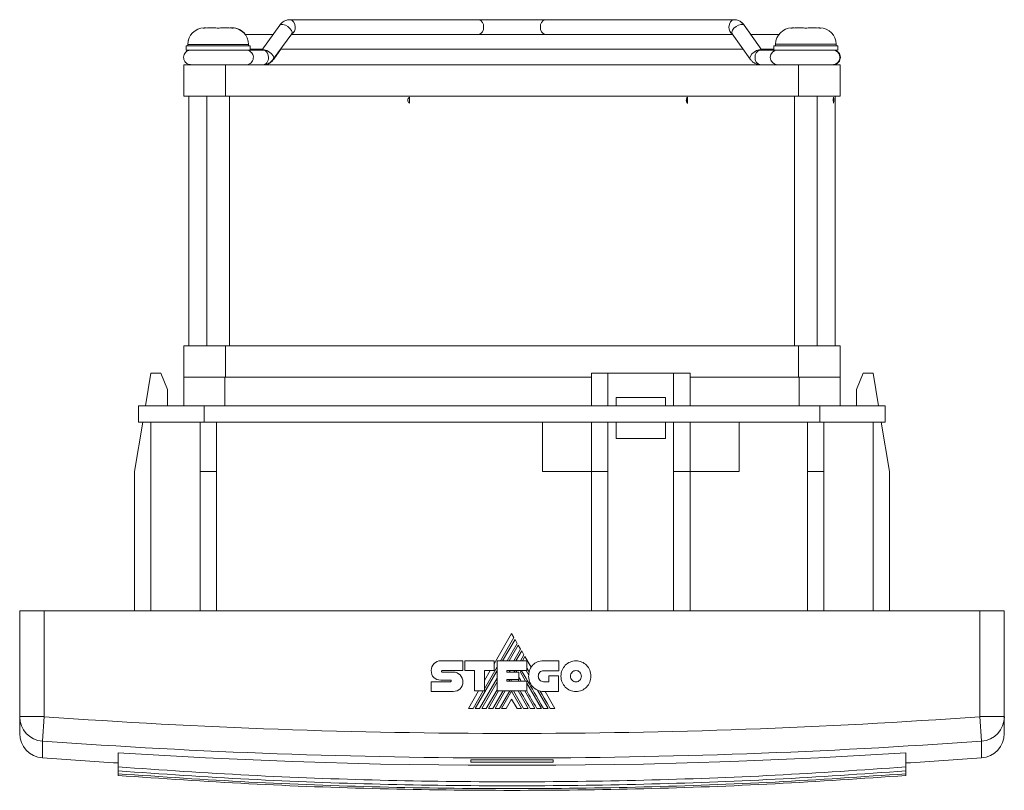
# Model space of a CAD drawing. Header units: millimetres. Extents: x 32 to 395, y 32 to 266.
# Tile 3 of 5: x 158 to 278, y 32 to 126. Entities that reach past the tile are written whole.
import ezdxf

# ---------------------------------------------------------------- set-up
doc = ezdxf.new("R2010")
doc.units = ezdxf.units.MM
doc.linetypes.add('PHANTOM', pattern=[12.7, 6.35, -1.27, 1.27, -1.27, 1.27, -1.27])
doc.layers.add('___VS___', color=7, linetype='Continuous', lineweight=15)

msp = doc.modelspace()

# ---------------------------------------------------------------- linework, layer by layer
at = {"color": 7, "linetype": 'Continuous', "lineweight": 15}
for p, q in [((189.62, 124.91), (187.44, 121.88)), ((213.83, 125.58), (190.86, 125.58)), ((222.03, 125.58), (213.83, 125.58)), ((245, 125.58), (222.03, 125.58)), ((248.38, 121.88), (246.24, 124.91)), ((247.05, 123.78), (246.24, 124.91)), ((246.26, 124.88), (246.24, 124.91)), ((180.31, 124.54), (180.52, 124.57)), ((180.42, 124.58), (180.52, 124.58)), ((180.42, 124.57), (180.52, 124.57)), ((180.81, 124.57), (180.44, 124.54)), ((180.57, 124.57), (180.52, 124.57)), ((180.57, 124.57), (180.67, 124.57)), ((180.81, 124.57), (181.82, 124.57)), ((180.82, 124.58), (181.82, 124.58)), ((181.98, 124.54), (181.82, 124.57)), ((182.41, 124.57), (182.25, 124.54)), ((182.41, 124.58), (183.42, 124.58)), ((182.41, 124.57), (183.42, 124.57)), ((183.79, 124.54), (183.42, 124.57)), ((183.56, 124.57), (183.67, 124.57)), ((183.71, 124.57), (183.67, 124.57)), ((183.71, 124.58), (183.82, 124.58)), ((183.71, 124.57), (183.93, 124.54)), ((183.71, 124.57), (183.82, 124.57)), ((183.93, 124.54), (183.95, 124.54)), ((188.83, 123.78), (185.42, 123.78)), ((188.84, 120.75), (191.09, 123.86)), ((191.03, 123.78), (191.72, 123.78)), ((244.14, 123.78), (191.72, 123.78)), ((244.14, 123.78), (244.83, 123.78)), ((244.77, 123.87), (244.75, 123.89)), ((244.77, 123.87), (246.97, 120.75)), ((250.45, 123.78), (247.05, 123.78)), ((251.93, 124.55), (252.15, 124.58)), ((252.05, 124.58), (252.15, 124.58)), ((252.44, 124.58), (252.07, 124.55)), ((252.19, 124.58), (252.15, 124.58)), ((252.19, 124.58), (252.3, 124.58)), ((252.44, 124.58), (253.45, 124.58)), ((253.61, 124.55), (253.45, 124.58)), ((254.04, 124.58), (253.88, 124.55)), ((254.04, 124.58), (255.05, 124.58)), ((255.42, 124.55), (255.05, 124.58)), ((255.19, 124.58), (255.3, 124.58)), ((255.34, 124.58), (255.3, 124.58)), ((255.34, 124.58), (255.56, 124.55)), ((255.34, 124.58), (255.45, 124.58)), ((255.56, 124.55), (255.58, 124.55)), ((178.42, 122.58), (178.42, 122.57)), ((178.42, 122.57), (178.42, 122.37)), ((185.82, 122.37), (185.82, 122.57)), ((250.05, 122.58), (250.05, 122.38)), ((257.45, 122.38), (257.45, 122.58)), ((178.22, 122.38), (178.22, 122.37)), ((178.22, 122.38), (178.42, 122.38)), ((178.22, 122.37), (178.22, 121.87)), ((178.22, 122.37), (186.02, 122.37)), ((178.22, 121.87), (186.02, 121.87)), ((186.02, 121.87), (186.02, 122.37)), ((186.02, 121.98), (187.55, 121.98)), ((187.61, 121.88), (186.02, 121.88)), ((188.89, 120.75), (189.76, 121.98)), ((189.76, 121.98), (246.13, 121.98)), ((249.85, 121.88), (248.21, 121.88)), ((248.32, 121.98), (249.85, 121.98)), ((248.42, 121.88), (248.35, 121.98)), ((249.85, 121.88), (248.42, 121.88)), ((249.85, 122.38), (249.85, 121.88)), ((249.85, 122.38), (257.65, 122.38)), ((249.85, 121.88), (257.65, 121.88)), ((257.13, 121.87), (257.65, 121.87)), ((257.65, 121.88), (257.65, 122.38)), ((257.65, 121.87), (257.65, 121.88)), ((177.93, 116.27), (177.93, 120.08)), ((177.93, 120.08), (183.01, 120.08)), ((183.01, 120.08), (183.01, 116.27)), ((183.01, 120.08), (252.86, 120.08)), ((185.62, 120.08), (187.61, 120.08)), ((252.86, 116.27), (252.86, 120.08)), ((252.86, 120.08), (257.94, 120.08)), ((257.94, 120.08), (257.94, 116.27)), ((183.01, 116.27), (177.93, 116.27)), ((178.56, 116.27), (178.56, 85.79)), ((180.74, 116.27), (180.74, 85.79)), ((252.86, 116.27), (183.01, 116.27)), ((183.49, 85.79), (183.49, 116.27)), ((205.45, 116.11), (205.45, 115.41)), ((239.34, 116.11), (239.34, 115.41)), ((252.37, 116.27), (252.37, 85.79)), ((257.94, 116.27), (252.86, 116.27)), ((255.12, 85.79), (255.12, 116.27)), ((257.12, 115.43), (257.11, 115.41)), ((257.3, 85.79), (257.3, 116.27)), ((177.93, 81.98), (177.93, 85.79)), ((177.93, 85.79), (183.01, 85.79)), ((183.01, 85.79), (183.01, 81.98)), ((183.01, 85.79), (252.86, 85.79)), ((252.86, 81.98), (252.86, 85.79)), ((252.86, 85.79), (257.94, 85.79)), ((257.94, 85.79), (257.94, 81.98)), ((173.93, 82.48), (173.26, 78.48)), ((175.13, 82.48), (173.93, 82.48)), ((175.13, 82.48), (175.93, 80.48)), ((177.94, 81.98), (177.93, 81.98)), ((177.93, 81.98), (177.93, 78.48)), ((177.94, 81.98), (182.62, 81.98)), ((183.01, 81.98), (182.62, 81.98)), ((182.93, 81.98), (182.93, 78.48)), ((183.01, 81.98), (227.63, 81.98)), ((229.63, 82.48), (227.63, 82.48)), ((227.63, 82.48), (227.63, 78.48)), ((229.63, 82.48), (229.63, 78.48)), ((237.63, 82.48), (229.63, 82.48)), ((237.63, 82.48), (237.63, 78.48)), ((239.63, 82.48), (237.63, 82.48)), ((239.63, 82.48), (239.63, 78.48)), ((239.63, 81.98), (252.86, 81.98)), ((253.24, 81.98), (252.86, 81.98)), ((252.93, 81.98), (252.93, 78.48)), ((253.24, 81.98), (257.92, 81.98)), ((257.94, 81.98), (257.92, 81.98)), ((257.93, 81.98), (257.93, 78.48)), ((260.73, 82.48), (259.93, 80.48)), ((260.73, 82.48), (261.93, 82.48)), ((261.93, 82.48), (262.6, 78.48)), ((175.93, 78.48), (175.93, 80.48)), ((259.93, 78.48), (259.93, 80.48)), ((230.63, 79.48), (236.63, 79.48)), ((230.63, 79.48), (230.63, 78.48)), ((236.63, 79.48), (236.63, 78.48)), ((172.43, 78.48), (172.43, 76.48)), ((172.43, 78.48), (180.43, 78.48)), ((180.43, 78.48), (180.43, 76.48)), ((180.43, 78.48), (255.43, 78.48)), ((255.43, 78.48), (255.43, 76.48)), ((255.43, 78.48), (263.43, 78.48)), ((263.43, 78.48), (263.43, 76.48)), ((172.93, 76.48), (171.93, 70.48)), ((172.43, 76.48), (173.93, 76.48)), ((173.93, 76.48), (173.93, 53.48)), ((175.77, 76.48), (173.93, 76.48)), ((175.77, 76.48), (180.43, 76.48)), ((179.93, 76.48), (179.93, 70.48)), ((180.43, 76.48), (255.43, 76.48)), ((181.93, 76.48), (181.93, 70.48)), ((221.63, 70.48), (221.63, 76.48)), ((227.63, 76.48), (227.63, 70.48)), ((229.63, 76.48), (229.63, 70.48)), ((230.63, 76.48), (230.63, 74.48)), ((236.63, 76.48), (236.63, 74.48)), ((237.63, 76.48), (237.63, 70.48)), ((239.63, 76.48), (239.63, 70.48)), ((245.63, 70.48), (245.63, 76.48)), ((253.93, 76.48), (253.93, 70.48)), ((255.43, 76.48), (260.09, 76.48)), ((255.93, 76.48), (255.93, 70.48)), ((261.93, 76.48), (260.09, 76.48)), ((261.93, 76.48), (263.43, 76.48)), ((261.93, 76.48), (261.93, 53.48)), ((262.93, 76.48), (263.93, 70.48)), ((230.63, 74.48), (236.63, 74.48)), ((171.93, 70.48), (171.93, 53.48)), ((181.93, 70.48), (179.93, 70.48)), ((179.93, 70.48), (179.93, 53.48)), ((181.93, 70.48), (181.93, 53.48)), ((227.63, 70.48), (221.63, 70.48)), ((229.63, 70.48), (227.63, 70.48)), ((227.63, 70.48), (227.63, 53.48)), ((229.63, 70.48), (229.63, 53.48)), ((237.63, 70.48), (239.63, 70.48)), ((237.63, 70.48), (237.63, 53.48)), ((239.63, 70.48), (239.63, 53.48)), ((239.63, 70.48), (245.63, 70.48)), ((253.93, 70.48), (255.93, 70.48)), ((253.93, 70.48), (253.93, 53.48)), ((255.93, 70.48), (255.93, 53.48)), ((263.93, 70.48), (263.93, 53.48)), ((157.93, 40.57), (157.93, 53.48)), ((157.93, 53.48), (160.93, 53.48)), ((274.93, 53.48), (160.93, 53.48)), ((160.93, 53.48), (160.93, 40.57)), ((274.93, 53.48), (277.93, 53.48)), ((274.93, 40.57), (274.93, 53.48)), ((277.93, 53.48), (277.93, 40.57)), ((217.89, 50.7), (215.76, 47.01)), ((218.17, 50.21), (217.89, 50.7)), ((216.54, 47.38), (218.17, 50.21)), ((218.3, 49.99), (216.79, 47.38)), ((217.35, 47.38), (218.58, 49.51)), ((218.7, 49.3), (217.6, 47.38)), ((218.58, 49.51), (218.3, 49.99)), ((218.98, 48.81), (218.7, 49.3)), ((218.16, 47.38), (218.98, 48.81)), ((219.11, 48.6), (218.4, 47.38)), ((218.97, 47.38), (219.39, 48.1)), ((219.39, 48.1), (219.11, 48.6)), ((209.25, 47.39), (211.93, 47.39)), ((211.93, 47.39), (211.93, 46.2)), ((212.2, 46.2), (212.2, 47.39)), ((212.2, 47.39), (215.76, 47.39)), ((215.76, 47.39), (215.76, 46.21)), ((216.12, 43.7), (216.12, 47.38)), ((216.12, 47.38), (219.75, 47.38)), ((219.51, 47.89), (219.21, 47.38)), ((220.26, 46.6), (219.51, 47.89)), ((219.75, 47.38), (219.75, 46.19)), ((221.78, 47.37), (223.64, 47.37)), ((223.64, 47.37), (223.64, 46.17)), ((209.41, 46.2), (211.93, 46.2)), ((209.42, 46.01), (210.78, 46.01)), ((213.36, 46.2), (212.2, 46.2)), ((213.36, 43.7), (213.36, 46.2)), ((213.44, 41.57), (216.12, 46.21)), ((214.57, 43.97), (216.12, 46.65)), ((215.76, 46.21), (214.57, 46.21)), ((214.57, 43.7), (214.57, 46.21)), ((215.29, 46.21), (214.57, 44.96)), ((217.32, 46.19), (219.75, 46.19)), ((217.32, 46.19), (217.32, 45.99)), ((217.32, 45.99), (218.77, 45.99)), ((217.6, 45.99), (217.72, 46.19)), ((218.17, 45.99), (218.28, 46.19)), ((218.41, 45.99), (218.53, 46.19)), ((218.77, 45.99), (218.77, 45.09)), ((218.97, 45.98), (219.09, 46.19)), ((218.97, 45.98), (219.59, 44.91)), ((219.65, 46.19), (219.97, 45.64)), ((223.64, 46.17), (221.78, 46.17)), ((208.08, 44.83), (210.44, 44.83)), ((210.44, 45.03), (209.26, 45.03)), ((213.99, 41.57), (216.12, 45.25)), ((214.25, 41.57), (216.12, 44.81)), ((217.32, 45.09), (218.77, 45.09)), ((217.32, 45.09), (217.32, 44.91)), ((217.32, 44.91), (219.73, 44.91)), ((217.54, 44.91), (217.65, 45.09)), ((217.79, 44.91), (217.89, 45.09)), ((218.67, 45.09), (218.77, 44.91)), ((219.73, 43.7), (219.73, 44.91)), ((219.73, 44.66), (221.52, 41.57)), ((221.78, 44.83), (222.42, 44.83)), ((222.42, 44.83), (222.42, 45.54)), ((222.42, 45.54), (223.6, 45.54)), ((223.6, 45.54), (223.6, 43.64)), ((210.78, 43.65), (208.08, 43.65)), ((213.84, 43.7), (212.61, 41.57)), ((213.18, 41.57), (214.41, 43.7)), ((213.36, 43.7), (214.57, 43.7)), ((214.8, 41.57), (216.12, 43.85)), ((215.05, 41.57), (216.28, 43.7)), ((215.6, 41.57), (216.84, 43.7)), ((215.86, 41.57), (217.09, 43.7)), ((216.12, 43.7), (219.73, 43.7)), ((216.41, 41.57), (217.65, 43.7)), ((216.67, 41.57), (217.88, 43.68)), ((219.1, 41.57), (217.88, 43.68)), ((219.35, 41.57), (218.12, 43.7)), ((218.67, 43.7), (219.91, 41.57)), ((219.48, 43.7), (220.71, 41.57)), ((221.03, 43.81), (222.32, 41.57)), ((223.6, 43.64), (221.79, 43.64)), ((223.17, 41.57), (221.97, 43.64)), ((217.88, 42.72), (217.22, 41.57)), ((217.88, 42.72), (218.55, 41.57)), ((157.93, 40.57), (160.93, 40.57)), ((157.93, 38.52), (157.93, 40.57)), ((160.72, 37.58), (160.93, 40.57)), ((274.93, 40.57), (277.93, 40.57)), ((275.15, 37.58), (274.93, 40.57)), ((277.93, 40.57), (277.93, 38.52)), ((169.93, 36.14), (169.93, 34.43)), ((265.93, 36.14), (265.93, 34.43)), ((212.93, 35.32), (212.93, 35.03)), ((222.93, 35.03), (222.93, 35.32)), ((169.93, 34.43), (169.93, 33.95)), ((169.93, 33.95), (169.93, 33.6)), ((169.93, 33.6), (169.93, 33.39)), ((265.93, 34.43), (265.93, 33.95)), ((265.93, 33.95), (265.93, 33.6)), ((265.93, 33.6), (265.93, 33.39))]:
    msp.add_line(p, q, dxfattribs=at)
at = {"color": 8, "linetype": 'Continuous', "lineweight": 15}
for p, q in [((180.31, 124.53), (180.31, 124.54)), ((183.93, 124.53), (183.93, 124.54)), ((251.93, 124.54), (251.93, 124.55)), ((255.56, 124.54), (255.56, 124.55)), ((178.42, 122.57), (185.82, 122.57)), ((250.05, 122.58), (257.45, 122.58)), ((188.85, 120.71), (188.89, 120.76)), ((160.72, 37.58), (160.72, 35.53)), ((275.15, 35.53), (275.15, 37.58))]:
    msp.add_line(p, q, dxfattribs=at)
at = {"color": 8, "linetype": 'Continuous', "lineweight": 15, "flags": 128}
for points in [[(189.62, 124.91), (189.78, 125.01), (190.02, 125.01), (190.31, 124.92), (190.61, 124.75), (190.87, 124.52), (191.05, 124.27), (191.13, 124.04), (191.09, 123.86)], [(244.37, 124.68), (244.42, 125.02), (244.55, 125.32), (244.76, 125.51), (245, 125.58), (245, 125.58)], [(244.75, 123.89), (244.72, 124.05), (244.8, 124.28), (244.98, 124.53), (245.24, 124.75), (245.54, 124.92), (245.84, 125.01), (246.08, 125.01), (246.24, 124.91)], [(187.66, 121.91), (187.78, 121.9), (188.07, 121.81), (188.37, 121.63), (188.63, 121.4), (188.81, 121.15), (188.89, 120.92), (188.84, 120.75)]]:
    msp.add_lwpolyline(points, dxfattribs=at)
at = {"color": 7, "linetype": 'Continuous', "lineweight": 15, "flags": 128}
for points in [[(190.86, 125.58), (190.86, 125.58), (191.1, 125.51), (191.31, 125.32), (191.45, 125.02), (191.5, 124.68)], [(187.49, 121.88), (187.54, 121.9), (187.66, 121.91)], [(187.61, 121.88), (187.68, 121.87), (187.86, 121.81), (188.02, 121.67), (188.14, 121.48), (188.22, 121.24), (188.25, 120.98)], [(246.97, 120.75), (246.93, 120.91), (246.99, 121.14), (247.17, 121.4), (247.43, 121.63), (247.73, 121.8), (248.03, 121.9), (248.28, 121.89), (248.32, 121.88)], [(187.63, 120.08), (187.66, 120.08), (187.66, 120.08)], [(222.6, 41.57), (222.22, 42.22), (221.87, 42.82), (221.61, 43.27), (221.37, 43.69)], [(265.93, 36.14), (255.28, 35.54), (244.62, 35.09), (233.95, 34.79), (223.27, 34.64), (212.59, 34.64), (201.91, 34.79), (191.24, 35.09), (180.58, 35.54), (169.93, 36.14)]]:
    msp.add_lwpolyline(points, dxfattribs=at)
at = {"color": 8, "linetype": 'Continuous', "lineweight": 15}
for centre, radius, start, end in [((213.67, 124.79), 0.803, 351.9505, 78.5782), ((222.19, 124.79), 0.803, 101.4218, 188.0495), ((213.67, 124.57), 0.803, 281.4218, 8.0495), ((222.19, 124.57), 0.803, 171.9505, 258.5782), ((245.26, 124.59), 0.892, 174.4823, 238.9909), ((248.36, 121.09), 0.803, 101.4218, 188.0495), ((248.36, 120.87), 0.803, 171.9505, 258.5782)]:
    msp.add_arc(centre, radius, start, end, dxfattribs=at)
at = {"color": 7, "linetype": 'Continuous', "lineweight": 15}
for centre, radius, start, end in [((180.42, 122.58), 2, 90, 180), ((180.42, 122.57), 2, 90, 180), ((183.82, 122.58), 2, 36.8699, 90), ((183.82, 122.57), 2, 0, 90), ((190.61, 124.59), 0.892, 301.0097, 5.5176), ((252.05, 122.58), 2, 90, 180), ((255.45, 122.58), 2, 0, 90), ((250.3, 120.98), 0.9, 90, 270), ((257, 120.98), 0.9, 270, 90), ((187.59, 120.63), 0.551, 272.2168, 327.2394), ((187.14, 120.96), 1.11, 325.496, 1.0717), ((205.63, 115.76), 0.398, 118.0134, 237.3736), ((188.88, 89.59), 30.67, 57.313, 57.3736), ((239.73, 115.76), 0.528, 138.0018, 219.1436), ((224.29, 100.78), 20.99, 44.1768, 44.2435), ((255.87, 115.76), 1.29, 345.1033, 15.9157), ((221.79, 45.47), 1.83, 174.6401, 270), ((222, 45.56), 2.03, 149.0381, 166.8386), ((160.93, 40.57), 3, 180.0669, 265.9792), ((217.93, 833.48), 794.96, 265.88826, 274.11174), ((274.94, 40.57), 3, 274.0208, 359.9331), ((160.93, 38.52), 3, 180, 265.8988), ((274.93, 38.52), 3, 274.1012, 0), ((217.93, 833.48), 797.95, 265.88826, 274.11174), ((217.93, 833.48), 800, 265.89881, 266.56019), ((217.93, 833.48), 798.18, 269.64108, 270.35892), ((217.93, 833.48), 798.47, 269.64121, 270.35879), ((217.93, 833.48), 800, 273.43981, 274.10119)]:
    msp.add_arc(centre, radius, start, end, dxfattribs=at)
for points, knots in [([(190.87, 125.58), (190.73, 125.57), (190.45, 125.55), (190.05, 125.35), (189.78, 125.12), (189.66, 124.95), (189.62, 124.91)], [0, 0, 0, 0, 0.275035, 0.585653, 0.895077, 1, 1, 1, 1]), ([(246.24, 124.91), (246.16, 125), (245.99, 125.21), (245.64, 125.45), (245.28, 125.57), (245.07, 125.58), (245, 125.58)], [0, 0, 0, 0, 0.242306, 0.558352, 0.865671, 1, 1, 1, 1]), ([(246.24, 124.91), (246.16, 125.01), (246.01, 125.2), (245.8, 125.33), (245.69, 125.39)], [0, 0, 0, 0, 0.483803, 1, 1, 1, 1]), ([(180.44, 124.54), (180.42, 124.54), (180.39, 124.54), (180.34, 124.53), (180.31, 124.53), (180.28, 124.53), (180.28, 124.53), (180.28, 124.54), (180.3, 124.54), (180.31, 124.54)], [0, 0, 0, 0, 0.149332, 0.299304, 0.4478, 0.594053, 0.739501, 0.886171, 1, 1, 1, 1]), ([(182.25, 124.54), (182.24, 124.54), (182.23, 124.54), (182.18, 124.53), (182.14, 124.53), (182.08, 124.53), (182.04, 124.53), (182, 124.54), (181.99, 124.54), (181.98, 124.54)], [0, 0, 0, 0, 0.149275, 0.299248, 0.447744, 0.593998, 0.739445, 0.886114, 1, 1, 1, 1]), ([(183.95, 124.53), (183.95, 124.53), (183.96, 124.53), (183.95, 124.53), (183.92, 124.53), (183.88, 124.53), (183.84, 124.54), (183.81, 124.54), (183.79, 124.54)], [0, 0, 0, 0, 0.039957, 0.243381, 0.443733, 0.642979, 0.843897, 1, 1, 1, 1]), ([(252.07, 124.55), (252.05, 124.55), (252.02, 124.55), (251.97, 124.54), (251.93, 124.54), (251.91, 124.54), (251.9, 124.54), (251.91, 124.55), (251.93, 124.55), (251.93, 124.55)], [0, 0, 0, 0, 0.149332, 0.299304, 0.4478, 0.594053, 0.739501, 0.886171, 1, 1, 1, 1]), ([(253.88, 124.55), (253.87, 124.55), (253.86, 124.55), (253.81, 124.54), (253.76, 124.54), (253.71, 124.54), (253.67, 124.54), (253.63, 124.55), (253.62, 124.55), (253.61, 124.55)], [0, 0, 0, 0, 0.149275, 0.299248, 0.447744, 0.593998, 0.739445, 0.886114, 1, 1, 1, 1]), ([(255.58, 124.54), (255.58, 124.54), (255.59, 124.54), (255.57, 124.54), (255.55, 124.54), (255.51, 124.54), (255.46, 124.55), (255.43, 124.55), (255.42, 124.55)], [0, 0, 0, 0, 0.039957, 0.243381, 0.443733, 0.642979, 0.843897, 1, 1, 1, 1]), ([(178.7, 121.88), (178.67, 121.87), (178.59, 121.86), (178.43, 121.81), (178.23, 121.69), (178.04, 121.48), (177.91, 121.18), (177.9, 120.86), (177.99, 120.58), (178.14, 120.37), (178.3, 120.24), (178.46, 120.15), (178.59, 120.11), (178.68, 120.1), (178.74, 120.09), (178.76, 120.09), (178.78, 120.09), (178.81, 120.09), (178.86, 120.09), (179.01, 120.08), (179.36, 120.08), (179.68, 120.08), (179.91, 120.08), (179.94, 120.08)], [0, 0, 0, 0, 0.017127, 0.048931, 0.088919, 0.145898, 0.20391, 0.264095, 0.320641, 0.36612, 0.404478, 0.436596, 0.462333, 0.480624, 0.489774, 0.496294, 0.504986, 0.521786, 0.575122, 0.704768, 0.842693, 0.977663, 1, 1, 1, 1]), ([(185.62, 120.08), (185.64, 120.08), (185.71, 120.09), (185.85, 120.13), (186.05, 120.24), (186.25, 120.43), (186.39, 120.71), (186.43, 121.03), (186.35, 121.33), (186.21, 121.56), (186.05, 121.7), (185.89, 121.79), (185.76, 121.84), (185.65, 121.86), (185.6, 121.87), (185.57, 121.87), (185.56, 121.87), (185.56, 121.87)], [0, 0, 0, 0, 0.024614, 0.087906, 0.161596, 0.271121, 0.384202, 0.503791, 0.622069, 0.715894, 0.79465, 0.860887, 0.914574, 0.95412, 0.973254, 0.986488, 1, 1, 1, 1]), ([(257.04, 120.09), (257.05, 120.09), (257.07, 120.09), (257.09, 120.09), (257.13, 120.09), (257.19, 120.1), (257.34, 120.13), (257.55, 120.22), (257.76, 120.41), (257.91, 120.67), (257.97, 120.99), (257.91, 121.3), (257.77, 121.54), (257.61, 121.7), (257.45, 121.8), (257.31, 121.85), (257.22, 121.87), (257.17, 121.88), (257.17, 121.88)], [0, 0, 0, 0, 0.056588, 0.09224, 0.108222, 0.124837, 0.168023, 0.264751, 0.350146, 0.450881, 0.560037, 0.674307, 0.763596, 0.837978, 0.900738, 0.952079, 0.990895, 1, 1, 1, 1]), ([(187.6, 120.08), (187.73, 120.09), (188.02, 120.11), (188.42, 120.31), (188.69, 120.54), (188.81, 120.71), (188.84, 120.75)], [0, 0, 0, 0, 0.275034, 0.58565, 0.895073, 1, 1, 1, 1]), ([(187.66, 120.08), (187.79, 120.09), (188.08, 120.11), (188.47, 120.31), (188.74, 120.55), (188.86, 120.71), (188.89, 120.75)], [0, 0, 0, 0, 0.2761204, 0.5880338, 0.8979793, 1, 1, 1, 1]), ([(246.97, 120.75), (247.04, 120.66), (247.22, 120.44), (247.57, 120.21), (247.93, 120.09), (248.14, 120.08), (248.21, 120.08)], [0, 0, 0, 0, 0.242306, 0.558352, 0.865671, 1, 1, 1, 1]), ([(239.34, 115.41), (239.31, 115.44), (239.24, 115.5), (239.18, 115.63), (239.17, 115.77), (239.19, 115.91), (239.25, 116.04), (239.31, 116.09), (239.34, 116.11)], [0, 0, 0, 0, 0.17425, 0.350277, 0.513249, 0.682084, 0.850483, 1, 1, 1, 1]), ([(257.11, 115.41), (257.11, 115.44), (257.1, 115.5), (257.09, 115.63), (257.09, 115.77), (257.09, 115.91), (257.1, 116.04), (257.11, 116.09), (257.11, 116.11)], [0, 0, 0, 0, 0.17425, 0.350277, 0.513249, 0.682084, 0.850483, 1, 1, 1, 1]), ([(169.93, 34.43), (175.24, 34.07), (185.87, 33.34), (201.88, 32.76), (217.93, 32.55), (233.98, 32.76), (250, 33.34), (260.62, 34.07), (265.93, 34.43)], [0, 0, 0, 0, 0.166416, 0.333025, 0.500041, 0.667053, 0.833635, 1, 1, 1, 1]), ([(169.93, 33.95), (175.24, 33.58), (185.87, 32.85), (201.88, 32.27), (217.93, 32.07), (233.98, 32.27), (250, 32.85), (260.62, 33.58), (265.93, 33.95)], [0, 0, 0, 0, 0.166416, 0.333025, 0.500041, 0.667053, 0.833635, 1, 1, 1, 1]), ([(169.93, 33.6), (175.24, 33.24), (185.87, 32.51), (201.88, 31.93), (217.93, 31.72), (233.98, 31.93), (250, 32.51), (260.62, 33.24), (265.93, 33.6)], [0, 0, 0, 0, 0.166416, 0.333025, 0.500041, 0.667053, 0.833635, 1, 1, 1, 1]), ([(169.93, 33.39), (175.24, 33.03), (185.87, 32.3), (201.88, 31.72), (217.93, 31.51), (233.98, 31.72), (250, 32.3), (260.62, 33.03), (265.93, 33.39)], [0, 0, 0, 0, 0.166416, 0.333025, 0.500041, 0.667053, 0.833635, 1, 1, 1, 1])]:
    msp.add_open_spline(points, degree=3, knots=knots, dxfattribs=at)
for points in [[(208.08, 46.19), (208.08, 46.52), (208.21, 46.82), (208.43, 47.04)], [(208.43, 47.04), (208.64, 47.26), (208.93, 47.39), (209.25, 47.39)], [(220.26, 46.6), (220.32, 46.7), (220.39, 46.79), (220.47, 46.87)], [(220.47, 46.87), (220.77, 47.18), (221.21, 47.37), (221.78, 47.37)], [(223.9, 45.51), (223.9, 46.02), (224.1, 46.49), (224.43, 46.83)], [(224.43, 46.83), (224.76, 47.17), (225.22, 47.38), (225.72, 47.38)], [(225.72, 47.38), (226.23, 47.38), (226.68, 47.17), (227.02, 46.83)], [(227.02, 46.83), (227.35, 46.49), (227.55, 46.02), (227.55, 45.51)], [(208.39, 45.36), (208.2, 45.55), (208.08, 45.83), (208.08, 46.19)], [(209.36, 46.17), (209.35, 46.15), (209.34, 46.13), (209.34, 46.1)], [(209.34, 46.1), (209.34, 46.07), (209.35, 46.05), (209.36, 46.04)], [(209.41, 46.2), (209.39, 46.2), (209.38, 46.19), (209.36, 46.17)], [(209.36, 46.04), (209.38, 46.02), (209.39, 46.01), (209.42, 46.01)], [(210.78, 46.01), (211.1, 46.01), (211.39, 45.87), (211.6, 45.65)], [(211.6, 45.65), (211.82, 45.43), (211.95, 45.12), (211.95, 44.79)], [(221.77, 41.57), (220.07, 44.51), (219.18, 46.05), (219.1, 46.19)], [(220.02, 46.02), (219.91, 46.2), (219.82, 46.36), (219.75, 46.49)], [(219.97, 45.64), (219.98, 45.77), (219.99, 45.9), (220.02, 46.02)], [(221.32, 45.98), (221.2, 45.86), (221.13, 45.69), (221.13, 45.51)], [(221.78, 46.17), (221.6, 46.17), (221.44, 46.1), (221.32, 45.98)], [(225.25, 45.99), (225.13, 45.87), (225.06, 45.7), (225.06, 45.51)], [(225.72, 46.19), (225.54, 46.19), (225.37, 46.12), (225.25, 45.99)], [(226.19, 45.99), (226.07, 46.12), (225.91, 46.19), (225.72, 46.19)], [(226.39, 45.51), (226.39, 45.7), (226.31, 45.87), (226.19, 45.99)], [(209.26, 45.03), (208.92, 45.04), (208.61, 45.15), (208.39, 45.36)], [(210.49, 45), (210.47, 45.02), (210.46, 45.03), (210.44, 45.03)], [(210.44, 44.83), (210.46, 44.83), (210.48, 44.84), (210.49, 44.85)], [(210.52, 44.92), (210.52, 44.95), (210.51, 44.98), (210.49, 45)], [(210.49, 44.85), (210.51, 44.87), (210.52, 44.89), (210.52, 44.92)], [(211.95, 44.79), (211.95, 44.46), (211.82, 44.18), (211.61, 43.98)], [(219.03, 44.91), (218.92, 45.11), (218.83, 45.27), (218.77, 45.37)], [(221.13, 45.51), (221.13, 45.32), (221.2, 45.15), (221.32, 45.03)], [(221.32, 45.03), (221.44, 44.91), (221.6, 44.83), (221.78, 44.83)], [(224.43, 44.18), (224.1, 44.52), (223.9, 44.99), (223.9, 45.51)], [(225.06, 45.51), (225.06, 45.32), (225.13, 45.14), (225.25, 45.02)], [(225.25, 45.02), (225.37, 44.89), (225.54, 44.82), (225.72, 44.82)], [(225.72, 44.82), (225.91, 44.82), (226.07, 44.9), (226.19, 45.02)], [(226.19, 45.02), (226.31, 45.14), (226.39, 45.32), (226.39, 45.51)], [(227.55, 45.51), (227.55, 44.99), (227.35, 44.52), (227.02, 44.18)], [(211.61, 43.98), (211.4, 43.77), (211.1, 43.65), (210.78, 43.65)], [(220.16, 41.57), (219.64, 42.46), (219.23, 43.17), (218.93, 43.7)], [(220.96, 41.57), (220.47, 42.41), (220.06, 43.13), (219.73, 43.7)], [(225.72, 43.63), (225.22, 43.63), (224.76, 43.84), (224.43, 44.18)], [(227.02, 44.18), (226.68, 43.84), (226.23, 43.63), (225.72, 43.63)]]:
    msp.add_open_spline(points, degree=3, dxfattribs=at)
at = {"layer": '___VS___', "linetype": 'PHANTOM'}
for p, q in [((208.08, 44.83), (208.08, 43.65)), ((212.61, 41.57), (213.18, 41.57)), ((213.44, 41.57), (213.99, 41.57)), ((214.25, 41.57), (214.8, 41.57)), ((215.05, 41.57), (215.6, 41.57)), ((215.86, 41.57), (216.41, 41.57)), ((216.67, 41.57), (217.22, 41.57)), ((218.55, 41.57), (219.1, 41.57)), ((219.35, 41.57), (219.91, 41.57)), ((220.16, 41.57), (220.71, 41.57)), ((220.96, 41.57), (221.52, 41.57)), ((221.77, 41.57), (222.32, 41.57)), ((222.6, 41.57), (223.17, 41.57))]:
    msp.add_line(p, q, dxfattribs=at)

doc.saveas('drawing.dxf')
